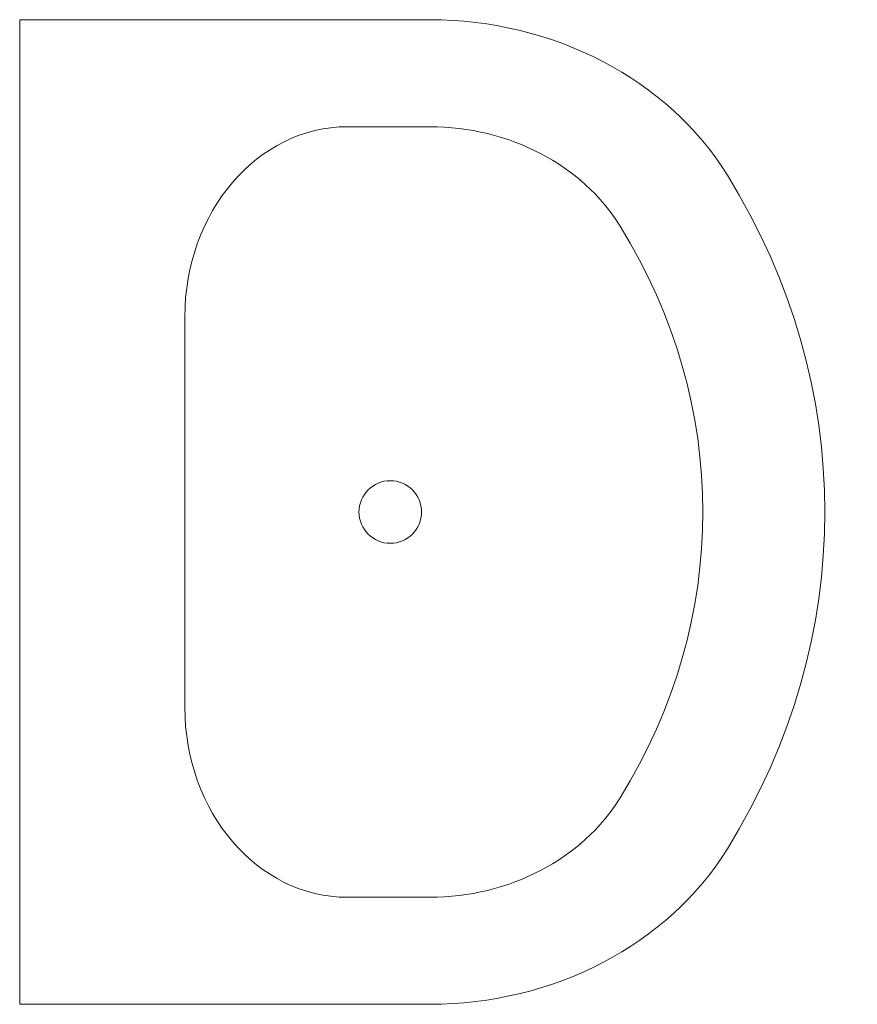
# Model space of a CAD drawing. Header units: millimetres. Extents: x 282377 to 1404227, y -783705 to 1038705.
# Tile 242 of 243: x 1399545 to 1404227, y -107690 to -102190. Entities that reach past the tile are written whole.
import ezdxf
from ezdxf.lldxf.tags import DXFTag

# ---------------------------------------------------------------- set-up
doc = ezdxf.new("R2010")
doc.units = ezdxf.units.MM
doc.linetypes.add('LINETYPE_0', pattern=[0])
doc.layers.add('5. Wyposażenie sanitane', color=5, linetype='Continuous', lineweight=0)
doc.layers.add('mm_woda_armatura', color=7, linetype='Continuous', lineweight=20)
doc.styles.get("Standard").update_dxf_attribs({"font": 'arial.ttf'})
tags = doc.linetypes.add('HOT_WATER_SUPPLY', pattern='A,12.7,-5.08,["HW",Standard,S=2.54,R=0,X=-2.54,Y=-1.27],-5.08', length=22.86).pattern_tags.tags
tags[6] = DXFTag(74, 10)

# ---------------------------------------------------------------- blocks, each defined once
blk = doc.blocks.new('Umywalka')
at = {"layer": '5. Wyposażenie sanitane', "linetype": 'LINETYPE_0'}
for p, q in [((8970.74, -85293.16), (8970.74, -85522.25)), ((8970.74, -85293.16), (9520.73, -85293.16)), ((9520.73, -85293.16), (9520.73, -85522.25)), ((9136.81, -85385.48), (9354.66, -85385.48)), ((9354.66, -85385.44), (9354.66, -85385.48)), ((9030.52, -85476.43), (9030.52, -85522.25)), ((9460.96, -85476.43), (9460.96, -85522.25))]:
    blk.add_line(p, q, dxfattribs=at)
blk.add_circle((9245.74, -85500.3), 17.5, dxfattribs=at)
at = {"layer": '5. Wyposażenie sanitane', "linetype": 'LINETYPE_0', "extrusion": (0, 0, -1)}
for centre, major_axis, ratio, start_param, end_param in [((9136.81, -85476.43), (-106.29, 0), 0.856009, 0, 1.570796), ((9354.66, -85476.43), (106.29, 0), 0.856009, -1.570796, 0), ((9136.79, -85522.25), (0, 189.38), 0.876812, 3.638567, 4.712389), ((9136.79, -85522.25), (0, 121.2), 0.876812, 3.638567, 4.712389), ((9354.69, -85522.25), (0, 121.2), 0.876812, 1.570796, 2.644618), ((9354.69, -85522.25), (0, 189.38), 0.876812, 1.570796, 2.644618), ((9245.74, -85293.16), (0, 381.82), 0.876812, 2.644618, 3.638567), ((9245.74, -85293.16), (0, 450), 0.876812, 2.644618, 3.638567)]:
    blk.add_ellipse(centre, major_axis=major_axis, ratio=ratio, start_param=start_param, end_param=end_param, dxfattribs=at)

msp = doc.modelspace()

# ---------------------------------------------------------------- block references
at = {"layer": 'mm_woda_armatura', "linetype": 'HOT_WATER_SUPPLY', "xscale": 10, "yscale": 10, "zscale": 10, "rotation": 89.99999999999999}
msp.add_blockref('Umywalka', (546613.6, -197397.6), dxfattribs=at)

doc.saveas('drawing.dxf')
